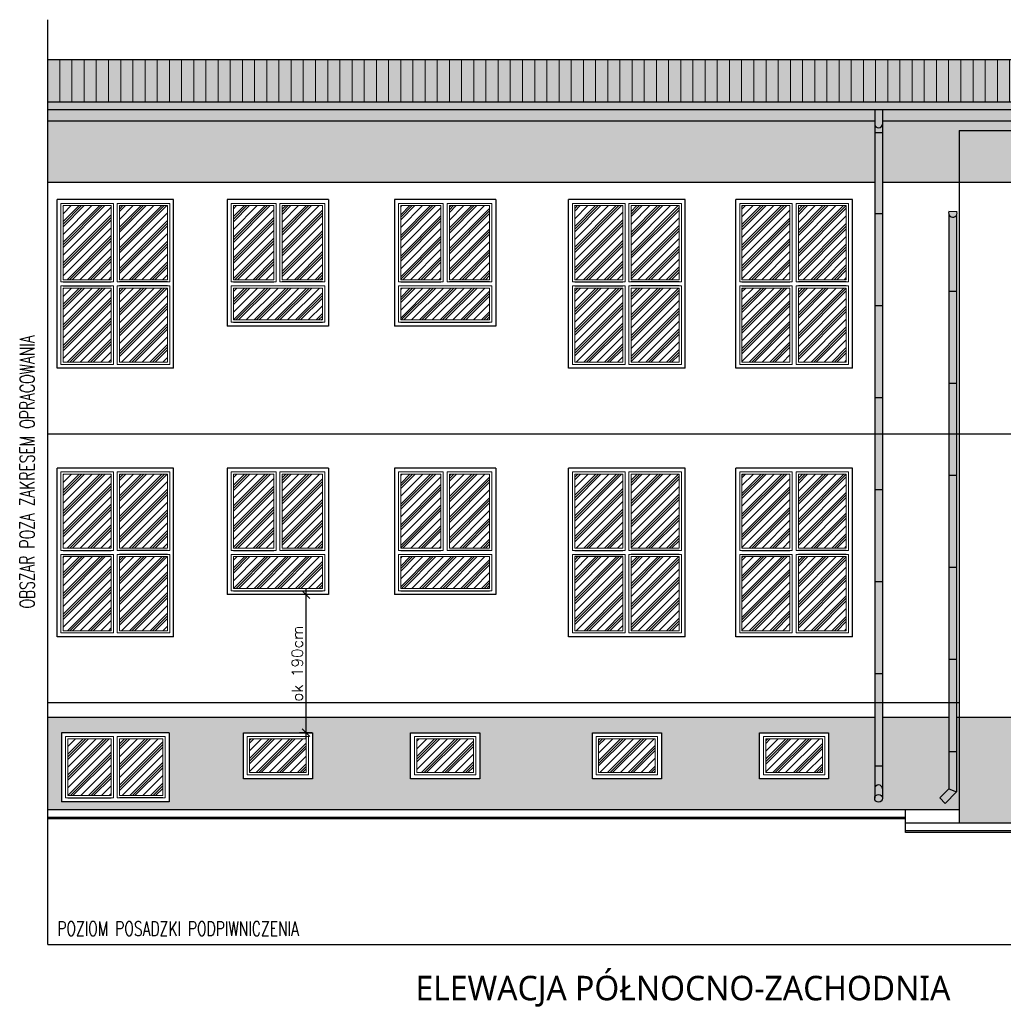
# Model space of a CAD drawing. Header units: millimetres. Extents: x 31969 to 285678, y -69766 to -1123.
# Tile 133 of 161: x 150113 to 151396, y -9949 to -8666. Entities that reach past the tile are written whole.
import ezdxf
from ezdxf.lldxf.tags import DXFTag

# ---------------------------------------------------------------- set-up
doc = ezdxf.new("R2010")
doc.units = ezdxf.units.MM
for name, color, linetype in [('a-elewacja', 1, 'Continuous'), ('a-elewacja 1', 1, 'Continuous'), ('a-elewacje', 1, 'Continuous'), ('a-izolacja 1', 3, 'Continuous'), ('a-opis 1', 3, 'Continuous'), ('a-przerywana 2', 3, 'Continuous'), ('a-szraf', 252, 'Continuous'), ('a-szraf 1', 250, 'Continuous'), ('a-wymiary', 11, 'Continuous')]:
    doc.layers.add(name, color=color, linetype=linetype)
doc.layers.add('a-elewacja 3', color=3, linetype='Continuous', lineweight=20)
doc.styles.add('MAREK', font='simplex.shx')
doc.styles.add('PRZEKRÓJ2', font='l_10646.ttf')
doc.styles.add('RS01507', font='romans.shx', dxfattribs={"width": 0.7, "height": 0.15})
tags = doc.linetypes.add('DASHED', pattern=[0.75, 0.5, -0.25]).pattern_tags.tags
tags[6:7] = [DXFTag(74, 4), DXFTag(75, 0), DXFTag(340, '0'), DXFTag(46, 1.0), DXFTag(50, 0.0), DXFTag(44, 0.0), DXFTag(45, 0.0)]
tags[4:5] = [DXFTag(74, 4), DXFTag(75, 0), DXFTag(340, '0'), DXFTag(46, 1.0), DXFTag(50, 0.0), DXFTag(44, 0.0), DXFTag(45, 0.0)]
doc.dimstyles.new('MAREK', dxfattribs={"dimscale": 0.85, "dimtxt": 17, "dimasz": 12, "dimexe": 10, "dimexo": 0.625, "dimgap": 5, "dimtad": 1, "dimdec": 1, "dimdsep": 46, "dimtxsty": 'MAREK', "dimblk1": 'ARCHTICK', "dimblk2": 'ARCHTICK', "dimsah": 1, "dimcen": 2.5, "dimdle": 10, "dimadec": 0, "dimazin": 0, "dimtfac": 1, "dimtdec": 1, "dimtmove": 1, "dimatfit": 3, "dimldrblk": 'ARCHTICK', "dimfxl": 0, "dimtolj": 1, "dimtzin": 0, "dimarcsym": 0})
pattern_1 = [(0, (2694.2084, -3226.4559), (1.190625, 2.38125), [0, -2.38125])]
pattern_2 = [(90, (5290.362, -4952.084), (-15.875, 1e-15), [])]

# ---------------------------------------------------------------- blocks, each defined once
blk = doc.blocks.new('_ARCHTICK')
at = {"color": 0, "linetype": 'ByBlock', "const_width": 0.15}
blk.add_lwpolyline([(-0.5, -0.5), (0.5, 0.5)], dxfattribs=at)
blk = doc.blocks.new('*D173')
at = {"layer": 'a-wymiary', "color": 0, "lineweight": -2, "ltscale": 100}
for p, q in [((150486.7, -9603.9), (150486.7, -9406.9)), ((150494.5, -9415.4), (150478.2, -9415.4)), ((150494.5, -9595.4), (150478.2, -9595.4))]:
    blk.add_line(p, q, dxfattribs=at)
at = {"layer": 'DEFPOINTS', "color": 0, "ltscale": 100}
for p in [(150486.7, -9415.4), (150495, -9415.4), (150495, -9595.4)]:
    blk.add_point(p, dxfattribs=at)
at = {"layer": 'a-wymiary', "color": 0, "lineweight": -2, "ltscale": 100, "xscale": 10.2, "yscale": 10.2, "zscale": 10.2}
for p, rotation in [((150486.7, -9415.4), 90), ((150486.7, -9595.4), 270)]:
    blk.add_blockref('_ARCHTICK', p, dxfattribs=dict(at, rotation=rotation))
at = {"layer": 'a-wymiary', "color": 0, "ltscale": 100, "insert": (150475.2, -9505.4), "char_height": 14.45, "attachment_point": 5, "rotation": 90, "style": 'MAREK'}
blk.add_mtext('\\A1;ok 190cm', dxfattribs=at)

msp = doc.modelspace()

# ---------------------------------------------------------------- hatches: boundary and pattern name
at = {"layer": 'a-elewacja 3', "ltscale": 100}
h = msp.add_hatch(dxfattribs=at)
h.set_pattern_fill('LINE', color=256, scale=5, angle=90)
h.set_pattern_definition(pattern_2)
h.paths.add_polyline_path([(151983.04, -8718.36), (150150.04, -8718.36), (150150.04, -8773.36), (151523.04, -8773.36), (151523.04, -8751.4), (151748.04, -8751.4), (151748.04, -8773.36), (151983.04, -8773.36)])
h = msp.add_hatch(dxfattribs=at)
h.set_pattern_fill('LINE', color=256, scale=5, angle=90)
h.set_pattern_definition(pattern_2)
h.paths.add_polyline_path([(151983.04, -8718.36), (150150.04, -8718.36), (150150.04, -8773.36), (151523.04, -8773.36), (151523.04, -8751.4), (151748.04, -8751.4), (151748.04, -8773.36), (151983.04, -8773.36)])
at = {"layer": 'a-szraf', "ltscale": 30}
h = msp.add_hatch(dxfattribs=at)
h.set_pattern_fill('DOTS', color=256, scale=1.5)
h.set_pattern_definition(pattern_1)
h.paths.add_polyline_path([(151983.04, -8718.36), (150150.04, -8718.36), (150150.04, -8773.36), (151523.04, -8773.36), (151523.04, -8751.4), (151748.04, -8751.4), (151748.04, -8773.36), (151983.04, -8773.36)])
h.paths.add_polyline_path([(151983.04, -8773.36), (151748.04, -8773.36), (151748.04, -8783.4), (151983.04, -8783.4)])
h.paths.add_polyline_path([(151983.04, -8783.4), (151748.04, -8783.4), (151748.04, -8798.4), (151983.04, -8798.4)])
h.paths.add_polyline_path([(151523.04, -8783.4), (151238.04, -8783.4), (151238.04, -8798.4), (151523.04, -8798.4)])
h.paths.add_polyline_path([(151523.04, -8773.36), (150150.04, -8773.36), (150150.04, -8783.4), (151523.04, -8783.4)])
h.paths.add_polyline_path([(151228.04, -8783.4), (150150.04, -8783.4), (150150.04, -8798.4), (151228.04, -8798.4)])
at = {"layer": 'a-szraf', "ltscale": 100}
h = msp.add_hatch(dxfattribs=at)
h.set_pattern_fill('DOTS', color=256, scale=3)
h.set_pattern_definition([(0, (2694.2084, -3226.456), (2.38125, 4.7625), [0, -4.7625])])
h.paths.add_polyline_path([(151948.04, -9575.4), (151933.04, -9575.4), (151933.04, -9713.4), (151948.04, -9713.4)])
h.paths.add_polyline_path([(151663.04, -9575.4), (151338.04, -9575.4), (151338.04, -9688.4), (151338.04, -9713.4), (151663.04, -9713.4)])
h.paths.add_polyline_path([(151324.84, -9575.4), (151238.04, -9575.4), (151238.04, -9680.9, -1), (151228.04, -9680.9), (151228.04, -9575.4), (150150.04, -9575.4), (150150.04, -9695.4), (151338.04, -9695.4), (151338.04, -9688.4), (151338.04, -9575.4), (151334.84, -9575.4), (151334.84, -9672.55), (151319.86, -9687.53), (151312.79, -9680.46), (151324.84, -9668.4)])
h.paths.add_polyline_path([(151168.04, -9655.4), (151078.04, -9655.4), (151078.04, -9595.4), (151168.04, -9595.4)], flags=16)
h.paths.add_polyline_path([(151163.04, -9650.4), (151083.04, -9650.4), (151083.04, -9600.4), (151163.04, -9600.4)], flags=0)
h.paths.add_polyline_path([(151160.04, -9647.4), (151086.04, -9647.4), (151086.04, -9603.4), (151160.04, -9603.4)], flags=0)
h.paths.add_polyline_path([(150950.04, -9655.4), (150860.04, -9655.4), (150860.04, -9595.4), (150950.04, -9595.4)], flags=16)
h.paths.add_polyline_path([(150945.04, -9650.4), (150865.04, -9650.4), (150865.04, -9600.4), (150945.04, -9600.4)], flags=0)
h.paths.add_polyline_path([(150942.04, -9647.4), (150868.04, -9647.4), (150868.04, -9603.4), (150942.04, -9603.4)], flags=0)
h.paths.add_polyline_path([(150713.04, -9655.4), (150623.04, -9655.4), (150623.04, -9595.4), (150713.04, -9595.4)], flags=16)
h.paths.add_polyline_path([(150708.04, -9650.4), (150628.04, -9650.4), (150628.04, -9600.4), (150708.04, -9600.4)], flags=0)
h.paths.add_polyline_path([(150705.04, -9647.4), (150631.04, -9647.4), (150631.04, -9603.4), (150705.04, -9603.4)], flags=0)
h.paths.add_polyline_path([(150495.04, -9655.4), (150405.04, -9655.4), (150405.04, -9595.4), (150495.04, -9595.4)], flags=16)
h.paths.add_polyline_path([(150490.04, -9650.4), (150410.04, -9650.4), (150410.04, -9600.4), (150490.04, -9600.4)], flags=0)
h.paths.add_polyline_path([(150487.04, -9647.4), (150413.04, -9647.4), (150413.04, -9603.4), (150487.04, -9603.4)], flags=0)
h.paths.add_polyline_path([(150308.04, -9685.4), (150168.04, -9685.4), (150168.04, -9595.4), (150308.04, -9595.4)], flags=16)
h.paths.add_polyline_path([(150303.04, -9680.4), (150240.54, -9680.4), (150240.54, -9600.4), (150303.04, -9600.4)], flags=0)
h.paths.add_polyline_path([(150300.04, -9677.4), (150243.54, -9677.4), (150243.54, -9603.4), (150300.04, -9603.4)], flags=0)
h.paths.add_polyline_path([(150235.54, -9680.4), (150173.04, -9680.4), (150173.04, -9600.4), (150235.54, -9600.4)], flags=0)
h.paths.add_polyline_path([(150232.54, -9677.4), (150176.04, -9677.4), (150176.04, -9603.4), (150232.54, -9603.4)], flags=0)
h.paths.add_polyline_path([(151228.04, -8798.4), (150150.04, -8798.4), (150150.04, -8878.4), (151228.04, -8878.4)])
h.paths.add_polyline_path([(151338.04, -8810.4), (151523.04, -8810.4), (151523.04, -8798.4), (151238.04, -8798.4), (151238.04, -8878.4), (151338.04, -8878.4)])
h.paths.add_polyline_path([(151933.04, -8810.4), (151338.04, -8810.4), (151338.04, -8878.4), (151933.04, -8878.4)])
h.paths.add_polyline_path([(151948.04, -8798.4), (151748.04, -8798.4), (151748.04, -8810.4), (151933.04, -8810.4), (151933.04, -8878.4), (151948.04, -8878.4)])
h.paths.add_polyline_path([(151748.04, -8751.4), (151523.04, -8751.4), (151523.04, -8810.4), (151748.04, -8810.4)])
at = {"layer": 'a-szraf', "ltscale": 30}
h = msp.add_hatch(dxfattribs=at)
h.set_pattern_fill('DOTS', color=256, scale=1.5)
h.set_pattern_definition(pattern_1)
h.paths.add_polyline_path([(151238.04, -8783.4), (151228.04, -8783.4), (151228.04, -8802.12, 1), (151238.04, -8802.12)])
h.paths.add_polyline_path([(151238.04, -8802.12, -1), (151228.04, -8802.12), (151228.04, -8813.15), (151238.04, -8813.15)])
h.paths.add_polyline_path([(151238.04, -8813.15), (151228.04, -8813.15), (151228.04, -8918.4), (151238.04, -8918.4)])
h.paths.add_polyline_path([(151238.04, -8918.4), (151228.04, -8918.4), (151228.04, -9038.4), (151238.04, -9038.4)])
h.paths.add_polyline_path([(151238.04, -9038.4), (151228.04, -9038.4), (151228.04, -9158.4), (151238.04, -9158.4)])
h.paths.add_polyline_path([(151238.04, -9206.4), (151228.04, -9206.4), (151228.04, -9278.4), (151238.04, -9278.4)])
h.paths.add_polyline_path([(151238.04, -9158.4), (151228.04, -9158.4), (151228.04, -9206.4), (151238.04, -9206.4)])
h.paths.add_polyline_path([(151238.04, -9278.4), (151228.04, -9278.4), (151228.04, -9398.4), (151238.04, -9398.4)])
h.paths.add_polyline_path([(151238.04, -9398.4), (151228.04, -9398.4), (151228.04, -9518.4), (151238.04, -9518.4)])
h.paths.add_polyline_path([(151238.04, -9680.9, 1), (151228.04, -9680.9, 1)])
h.paths.add_polyline_path([(151238.04, -9668.45, 1), (151228.04, -9668.45), (151228.04, -9680.9, -1), (151238.04, -9680.9)])
h.paths.add_polyline_path([(151238.04, -9638.4), (151228.04, -9638.4), (151228.04, -9668.45, -1), (151238.04, -9668.45)])
h.paths.add_polyline_path([(151238.04, -9556.4), (151228.04, -9556.4), (151228.04, -9638.4), (151238.04, -9638.4)])
h.paths.add_polyline_path([(151238.04, -9518.4), (151228.04, -9518.4), (151228.04, -9556.4), (151238.04, -9556.4)])
h.paths.add_polyline_path([(151334.84, -9672.55), (151324.84, -9668.4), (151312.79, -9680.46), (151319.86, -9687.53)])
h.paths.add_polyline_path([(151334.84, -9619.71), (151324.84, -9619.71), (151324.84, -9668.4), (151334.84, -9672.55)])
h.paths.add_polyline_path([(151334.84, -9556.4), (151324.84, -9556.4), (151324.84, -9619.71), (151334.84, -9619.71)])
h.paths.add_polyline_path([(151334.84, -9499.71), (151324.84, -9499.71), (151324.84, -9556.4), (151334.84, -9556.4)])
h.paths.add_polyline_path([(151334.84, -9379.71), (151324.84, -9379.71), (151324.84, -9499.71), (151334.84, -9499.71)])
h.paths.add_polyline_path([(151334.84, -9259.71), (151324.84, -9259.71), (151324.84, -9379.71), (151334.84, -9379.71)])
h.paths.add_polyline_path([(151334.84, -9206.4), (151324.84, -9206.4), (151324.84, -9259.71), (151334.84, -9259.71)])
h.paths.add_polyline_path([(151334.84, -9139.71), (151324.84, -9139.71), (151324.84, -9206.4), (151334.84, -9206.4)])
h.paths.add_polyline_path([(151334.84, -9019.71), (151324.84, -9019.71), (151324.84, -9139.71), (151334.84, -9139.71)])
h.paths.add_polyline_path([(151334.84, -8920.62, -0.6241415), (151324.84, -8920.12), (151324.84, -9019.71), (151334.84, -9019.71)])
h.paths.add_polyline_path([(151335.37, -8916.58), (151324.74, -8915.97, 1.3579427)])
h = msp.add_hatch(dxfattribs=at)
h.set_pattern_fill('DOTS', color=256, scale=1.5)
h.set_pattern_definition(pattern_1)
h.paths.add_polyline_path([(151238.04, -8783.4), (151228.04, -8783.4), (151228.04, -8802.12, 1), (151238.04, -8802.12)])
h.paths.add_polyline_path([(151238.04, -8802.12, -1), (151228.04, -8802.12), (151228.04, -8813.15), (151238.04, -8813.15)])
h.paths.add_polyline_path([(151238.04, -8813.15), (151228.04, -8813.15), (151228.04, -8918.4), (151238.04, -8918.4)])
h.paths.add_polyline_path([(151238.04, -8918.4), (151228.04, -8918.4), (151228.04, -9038.4), (151238.04, -9038.4)])
h.paths.add_polyline_path([(151238.04, -9038.4), (151228.04, -9038.4), (151228.04, -9158.4), (151238.04, -9158.4)])
h.paths.add_polyline_path([(151238.04, -9206.4), (151228.04, -9206.4), (151228.04, -9278.4), (151238.04, -9278.4)])
h.paths.add_polyline_path([(151238.04, -9158.4), (151228.04, -9158.4), (151228.04, -9206.4), (151238.04, -9206.4)])
h.paths.add_polyline_path([(151238.04, -9278.4), (151228.04, -9278.4), (151228.04, -9398.4), (151238.04, -9398.4)])
h.paths.add_polyline_path([(151238.04, -9398.4), (151228.04, -9398.4), (151228.04, -9518.4), (151238.04, -9518.4)])
h.paths.add_polyline_path([(151238.04, -9680.9, 1), (151228.04, -9680.9, 1)])
h.paths.add_polyline_path([(151238.04, -9668.45, 1), (151228.04, -9668.45), (151228.04, -9680.9, -1), (151238.04, -9680.9)])
h.paths.add_polyline_path([(151238.04, -9638.4), (151228.04, -9638.4), (151228.04, -9668.45, -1), (151238.04, -9668.45)])
h.paths.add_polyline_path([(151238.04, -9556.4), (151228.04, -9556.4), (151228.04, -9638.4), (151238.04, -9638.4)])
h.paths.add_polyline_path([(151238.04, -9518.4), (151228.04, -9518.4), (151228.04, -9556.4), (151238.04, -9556.4)])
h.paths.add_polyline_path([(151334.84, -9672.55), (151324.84, -9668.4), (151312.79, -9680.46), (151319.86, -9687.53)])
h.paths.add_polyline_path([(151334.84, -9619.71), (151324.84, -9619.71), (151324.84, -9668.4), (151334.84, -9672.55)])
h.paths.add_polyline_path([(151334.84, -9556.4), (151324.84, -9556.4), (151324.84, -9619.71), (151334.84, -9619.71)])
h.paths.add_polyline_path([(151334.84, -9499.71), (151324.84, -9499.71), (151324.84, -9556.4), (151334.84, -9556.4)])
h.paths.add_polyline_path([(151334.84, -9379.71), (151324.84, -9379.71), (151324.84, -9499.71), (151334.84, -9499.71)])
h.paths.add_polyline_path([(151334.84, -9259.71), (151324.84, -9259.71), (151324.84, -9379.71), (151334.84, -9379.71)])
h.paths.add_polyline_path([(151334.84, -9206.4), (151324.84, -9206.4), (151324.84, -9259.71), (151334.84, -9259.71)])
h.paths.add_polyline_path([(151334.84, -9139.71), (151324.84, -9139.71), (151324.84, -9206.4), (151334.84, -9206.4)])
h.paths.add_polyline_path([(151334.84, -9019.71), (151324.84, -9019.71), (151324.84, -9139.71), (151334.84, -9139.71)])
h.paths.add_polyline_path([(151334.84, -8920.62, -0.6241415), (151324.84, -8920.12), (151324.84, -9019.71), (151334.84, -9019.71)])
h.paths.add_polyline_path([(151335.37, -8916.58), (151324.74, -8915.97, 1.3579427)])
at = {"layer": 'a-szraf 1', "ltscale": 15}
h = msp.add_hatch(dxfattribs=at)
h.set_pattern_fill('PLASTI', color=256, scale=3, angle=45)
h.set_pattern_definition([(45, (2694.208, -3226.456), (-13.4703842, 13.4703842), []), (45, (2692.525, -3224.772), (-13.4703842, 13.4703842), []), (45, (2690.84, -3223.088), (-13.4703842, 13.4703842), []), (45, (2685.79, -3218.037), (-13.4703842, 13.4703842), [])])
h.paths.add_polyline_path([(151191.04, -8908.4), (151128.54, -8908.4), (151128.54, -9004.9), (151191.04, -9004.9)])
h.paths.add_polyline_path([(151191.04, -9015.9), (151128.54, -9015.9), (151128.54, -9112.4), (151191.04, -9112.4)])
h.paths.add_polyline_path([(151117.54, -9015.9), (151055.04, -9015.9), (151055.04, -9112.4), (151117.54, -9112.4)])
h.paths.add_polyline_path([(151117.54, -8908.4), (151055.04, -8908.4), (151055.04, -9004.9), (151117.54, -9004.9)])
h.paths.add_polyline_path([(150973.04, -8908.4), (150910.54, -8908.4), (150910.54, -9004.9), (150973.04, -9004.9)])
h.paths.add_polyline_path([(150973.04, -9015.9), (150910.54, -9015.9), (150910.54, -9112.4), (150973.04, -9112.4)])
h.paths.add_polyline_path([(150899.54, -9015.9), (150837.04, -9015.9), (150837.04, -9112.4), (150899.54, -9112.4)])
h.paths.add_polyline_path([(150899.54, -8908.4), (150837.04, -8908.4), (150837.04, -9004.9), (150899.54, -9004.9)])
h.paths.add_polyline_path([(150726.04, -8908.4), (150673.54, -8908.4), (150673.54, -9004.9), (150726.04, -9004.9)])
h.paths.add_polyline_path([(150662.54, -8908.4), (150610.04, -8908.4), (150610.04, -9004.9), (150662.54, -9004.9)])
h.paths.add_polyline_path([(150726.04, -9015.9), (150610.04, -9015.9), (150610.04, -9057.4), (150726.04, -9057.4)])
h.paths.add_polyline_path([(150508.04, -9015.9), (150392.04, -9015.9), (150392.04, -9057.4), (150508.04, -9057.4)])
h.paths.add_polyline_path([(150444.54, -8908.4), (150392.04, -8908.4), (150392.04, -9004.9), (150444.54, -9004.9)])
h.paths.add_polyline_path([(150508.04, -8908.4), (150455.54, -8908.4), (150455.54, -9004.9), (150508.04, -9004.9)])
h.paths.add_polyline_path([(150306.04, -8908.4), (150243.54, -8908.4), (150243.54, -9004.9), (150306.04, -9004.9)])
h.paths.add_polyline_path([(150232.54, -8908.4), (150170.04, -8908.4), (150170.04, -9004.9), (150232.54, -9004.9)])
h.paths.add_polyline_path([(150232.54, -9015.9), (150170.04, -9015.9), (150170.04, -9112.4), (150232.54, -9112.4)])
h.paths.add_polyline_path([(150306.04, -9015.9), (150243.54, -9015.9), (150243.54, -9112.4), (150306.04, -9112.4)])
h.paths.add_polyline_path([(150306.04, -9258.4), (150243.54, -9258.4), (150243.54, -9354.9), (150306.04, -9354.9)])
h.paths.add_polyline_path([(150232.54, -9258.4), (150170.04, -9258.4), (150170.04, -9354.9), (150232.54, -9354.9)])
h.paths.add_polyline_path([(150232.54, -9365.9), (150170.04, -9365.9), (150170.04, -9462.4), (150232.54, -9462.4)])
h.paths.add_polyline_path([(150306.04, -9365.9), (150243.54, -9365.9), (150243.54, -9462.4), (150306.04, -9462.4)])
h.paths.add_polyline_path([(150508.04, -9365.9), (150392.04, -9365.9), (150392.04, -9407.4), (150508.04, -9407.4)])
h.paths.add_polyline_path([(150444.54, -9258.4), (150392.04, -9258.4), (150392.04, -9354.9), (150444.54, -9354.9)])
h.paths.add_polyline_path([(150508.04, -9258.4), (150455.54, -9258.4), (150455.54, -9354.9), (150508.04, -9354.9)])
h.paths.add_polyline_path([(150662.54, -9258.4), (150610.04, -9258.4), (150610.04, -9354.9), (150662.54, -9354.9)])
h.paths.add_polyline_path([(150726.04, -9258.4), (150673.54, -9258.4), (150673.54, -9354.9), (150726.04, -9354.9)])
h.paths.add_polyline_path([(150726.04, -9365.9), (150610.04, -9365.9), (150610.04, -9407.4), (150726.04, -9407.4)])
h.paths.add_polyline_path([(150973.04, -9365.9), (150910.54, -9365.9), (150910.54, -9462.4), (150973.04, -9462.4)])
h.paths.add_polyline_path([(150899.54, -9365.9), (150837.04, -9365.9), (150837.04, -9462.4), (150899.54, -9462.4)])
h.paths.add_polyline_path([(150899.54, -9258.4), (150837.04, -9258.4), (150837.04, -9354.9), (150899.54, -9354.9)])
h.paths.add_polyline_path([(150973.04, -9258.4), (150910.54, -9258.4), (150910.54, -9354.9), (150973.04, -9354.9)])
h.paths.add_polyline_path([(151117.54, -9258.4), (151055.04, -9258.4), (151055.04, -9354.9), (151117.54, -9354.9)])
h.paths.add_polyline_path([(151191.04, -9258.4), (151128.54, -9258.4), (151128.54, -9354.9), (151191.04, -9354.9)])
h.paths.add_polyline_path([(151191.04, -9365.9), (151128.54, -9365.9), (151128.54, -9462.4), (151191.04, -9462.4)])
h.paths.add_polyline_path([(151117.54, -9365.9), (151055.04, -9365.9), (151055.04, -9462.4), (151117.54, -9462.4)])
h.paths.add_polyline_path([(151160.04, -9603.4), (151086.04, -9603.4), (151086.04, -9647.4), (151160.04, -9647.4)])
h.paths.add_polyline_path([(150942.04, -9603.4), (150868.04, -9603.4), (150868.04, -9647.4), (150942.04, -9647.4)])
h.paths.add_polyline_path([(150705.04, -9603.4), (150631.04, -9603.4), (150631.04, -9647.4), (150705.04, -9647.4)])
h.paths.add_polyline_path([(150487.04, -9603.4), (150413.04, -9603.4), (150413.04, -9647.4), (150487.04, -9647.4)])
h.paths.add_polyline_path([(150300.04, -9603.4), (150243.54, -9603.4), (150243.54, -9677.4), (150300.04, -9677.4)])
h.paths.add_polyline_path([(150232.54, -9603.4), (150176.04, -9603.4), (150176.04, -9677.4), (150232.54, -9677.4)])

# ---------------------------------------------------------------- linework, layer by layer
at = {"layer": 'a-elewacja'}
for p, q in [((151228.04, -8783.4), (151228.04, -9680.9)), ((151238.04, -8783.4), (151238.04, -9680.9)), ((151228.04, -8813.15), (151238.04, -8813.15)), ((151228.04, -8918.4), (151238.04, -8918.4)), ((151324.84, -8920.12), (151324.84, -9668.4)), ((151334.84, -8920.62), (151334.84, -9672.55)), ((151324.84, -9019.71), (151334.84, -9019.71)), ((151228.04, -9038.4), (151238.04, -9038.4)), ((151324.84, -9139.71), (151334.84, -9139.71)), ((151228.04, -9158.4), (151238.04, -9158.4)), ((151324.84, -9259.71), (151334.84, -9259.71)), ((151228.04, -9278.4), (151238.04, -9278.4)), ((151324.84, -9379.71), (151334.84, -9379.71)), ((151228.04, -9398.4), (151238.04, -9398.4)), ((151324.84, -9499.71), (151334.84, -9499.71)), ((151228.04, -9518.4), (151238.04, -9518.4)), ((151324.84, -9619.71), (151334.84, -9619.71)), ((151228.04, -9638.4), (151238.04, -9638.4)), ((151324.84, -9668.4), (151312.79, -9680.46)), ((151334.84, -9672.55), (151319.86, -9687.53)), ((151324.84, -9668.4), (151334.84, -9672.55)), ((151312.79, -9680.46), (151319.86, -9687.53))]:
    msp.add_line(p, q, dxfattribs=at)
msp.add_circle((151233.04, -9680.9), 5, dxfattribs=at)
for centre, start, end in [((151233.04, -8802.12), 180, 0), ((151233.04, -9668.45), 0, 180)]:
    msp.add_arc(centre, 5, start, end, dxfattribs=at)
at = {"layer": 'a-elewacja 1', "linetype": 'DASHED', "ltscale": 40}
for q in [(150150.04, -8665.99), (151948.04, -9871.4)]:
    msp.add_line((150150.04, -9871.4), q, dxfattribs=at)
at = {"layer": 'a-elewacja 1', "ltscale": 100}
for p, q in [((151983.04, -8718.36), (150150.04, -8718.36)), ((151523.04, -8773.36), (150150.04, -8773.36)), ((151523.04, -8783.4), (150150.04, -8783.4)), ((151228.04, -8798.4), (150150.04, -8798.4)), ((151523.04, -8798.4), (151238.04, -8798.4)), ((151338.04, -8810.4), (151338.04, -9688.4)), ((151338.04, -8810.4), (151933.04, -8810.4)), ((151228.04, -8878.4), (150150.04, -8878.4)), ((151948.04, -8878.4), (151238.04, -8878.4)), ((150516.04, -8900.4), (150384.04, -8900.4)), ((150384.04, -8900.4), (150384.04, -9065.4)), ((150516.04, -8900.4), (150516.04, -9065.4)), ((150734.04, -8900.4), (150602.04, -8900.4)), ((150602.04, -8900.4), (150602.04, -9065.4)), ((150734.04, -8900.4), (150734.04, -9065.4)), ((151335.37, -8916.58), (151324.74, -8915.97)), ((150516.04, -9065.4), (150384.04, -9065.4)), ((150734.04, -9065.4), (150602.04, -9065.4)), ((150516.04, -9250.4), (150384.04, -9250.4)), ((150384.04, -9250.4), (150384.04, -9415.4)), ((150516.04, -9250.4), (150516.04, -9415.4)), ((150734.04, -9250.4), (150602.04, -9250.4)), ((150602.04, -9250.4), (150602.04, -9415.4)), ((150734.04, -9250.4), (150734.04, -9415.4)), ((150516.04, -9415.4), (150384.04, -9415.4)), ((150734.04, -9415.4), (150602.04, -9415.4)), ((151228.04, -9575.4), (150150.04, -9575.4)), ((151324.84, -9575.4), (151238.04, -9575.4)), ((151663.04, -9575.4), (151334.84, -9575.4)), ((150308.04, -9595.4), (150168.04, -9595.4)), ((150168.04, -9595.4), (150168.04, -9685.4)), ((150308.04, -9595.4), (150308.04, -9685.4)), ((150308.04, -9685.4), (150168.04, -9685.4)), ((151338.04, -9688.4), (151338.04, -9713.4)), ((150150.04, -9695.4), (151338.04, -9695.4)), ((151268.04, -9725.4), (151268.04, -9695.4)), ((150150.04, -9705.4), (151268.04, -9705.4)), ((150150.04, -9707.4), (151268.04, -9707.4)), ((151268.04, -9713.4), (151268.04, -9713.4)), ((151933.04, -9713.4), (151268.04, -9713.4)), ((151962.65, -9723.4), (151268.04, -9723.4)), ((151962.65, -9725.4), (151268.04, -9725.4))]:
    msp.add_line(p, q, dxfattribs=at)
msp.add_arc((151329.96, -8917.93), 5.57, 159.44046, 13.96753, dxfattribs=at)
at = {"layer": 'a-elewacja 3'}
for p, q in [((150170.04, -9004.9), (150170.04, -8908.4)), ((150170.04, -8908.4), (150232.54, -8908.4)), ((150232.54, -8908.4), (150232.54, -9004.9)), ((150243.54, -8908.4), (150306.04, -8908.4)), ((150243.54, -9004.9), (150243.54, -8908.4)), ((150306.04, -8908.4), (150306.04, -9004.9)), ((150392.04, -9004.9), (150392.04, -8908.4)), ((150392.04, -8908.4), (150444.54, -8908.4)), ((150444.54, -8908.4), (150444.54, -9004.9)), ((150455.54, -8908.4), (150508.04, -8908.4)), ((150455.54, -9004.9), (150455.54, -8908.4)), ((150508.04, -8908.4), (150508.04, -9004.9)), ((150610.04, -9004.9), (150610.04, -8908.4)), ((150610.04, -8908.4), (150662.54, -8908.4)), ((150662.54, -8908.4), (150662.54, -9004.9)), ((150673.54, -8908.4), (150726.04, -8908.4)), ((150673.54, -9004.9), (150673.54, -8908.4)), ((150726.04, -8908.4), (150726.04, -9004.9)), ((150837.04, -9004.9), (150837.04, -8908.4)), ((150837.04, -8908.4), (150899.54, -8908.4)), ((150899.54, -8908.4), (150899.54, -9004.9)), ((150910.54, -8908.4), (150973.04, -8908.4)), ((150910.54, -9004.9), (150910.54, -8908.4)), ((150973.04, -8908.4), (150973.04, -9004.9)), ((151055.04, -9004.9), (151055.04, -8908.4)), ((151055.04, -8908.4), (151117.54, -8908.4)), ((151117.54, -8908.4), (151117.54, -9004.9)), ((151128.54, -8908.4), (151191.04, -8908.4)), ((151128.54, -9004.9), (151128.54, -8908.4)), ((151191.04, -8908.4), (151191.04, -9004.9)), ((150232.54, -9004.9), (150170.04, -9004.9)), ((150306.04, -9004.9), (150243.54, -9004.9)), ((150444.54, -9004.9), (150392.04, -9004.9)), ((150508.04, -9004.9), (150455.54, -9004.9)), ((150662.54, -9004.9), (150610.04, -9004.9)), ((150726.04, -9004.9), (150673.54, -9004.9)), ((150899.54, -9004.9), (150837.04, -9004.9)), ((150973.04, -9004.9), (150910.54, -9004.9)), ((151117.54, -9004.9), (151055.04, -9004.9)), ((151191.04, -9004.9), (151128.54, -9004.9)), ((150232.54, -9015.9), (150170.04, -9015.9)), ((150170.04, -9015.9), (150170.04, -9112.4)), ((150232.54, -9112.4), (150232.54, -9015.9)), ((150306.04, -9015.9), (150243.54, -9015.9)), ((150243.54, -9015.9), (150243.54, -9112.4)), ((150306.04, -9112.4), (150306.04, -9015.9)), ((150392.04, -9057.4), (150392.04, -9015.9)), ((150392.04, -9015.9), (150508.04, -9015.9)), ((150508.04, -9015.9), (150508.04, -9057.4)), ((150610.04, -9057.4), (150610.04, -9015.9)), ((150610.04, -9015.9), (150726.04, -9015.9)), ((150726.04, -9015.9), (150726.04, -9057.4)), ((150899.54, -9015.9), (150837.04, -9015.9)), ((150837.04, -9015.9), (150837.04, -9112.4)), ((150899.54, -9112.4), (150899.54, -9015.9)), ((150973.04, -9015.9), (150910.54, -9015.9)), ((150910.54, -9015.9), (150910.54, -9112.4)), ((150973.04, -9112.4), (150973.04, -9015.9)), ((151117.54, -9015.9), (151055.04, -9015.9)), ((151055.04, -9015.9), (151055.04, -9112.4)), ((151117.54, -9112.4), (151117.54, -9015.9)), ((151191.04, -9015.9), (151128.54, -9015.9)), ((151128.54, -9015.9), (151128.54, -9112.4)), ((151191.04, -9112.4), (151191.04, -9015.9)), ((150508.04, -9057.4), (150392.04, -9057.4)), ((150726.04, -9057.4), (150610.04, -9057.4)), ((150170.04, -9112.4), (150232.54, -9112.4)), ((150243.54, -9112.4), (150306.04, -9112.4)), ((150837.04, -9112.4), (150899.54, -9112.4)), ((150910.54, -9112.4), (150973.04, -9112.4)), ((151055.04, -9112.4), (151117.54, -9112.4)), ((151128.54, -9112.4), (151191.04, -9112.4)), ((150170.04, -9354.9), (150170.04, -9258.4)), ((150170.04, -9258.4), (150232.54, -9258.4)), ((150232.54, -9258.4), (150232.54, -9354.9)), ((150243.54, -9258.4), (150306.04, -9258.4)), ((150243.54, -9354.9), (150243.54, -9258.4)), ((150306.04, -9258.4), (150306.04, -9354.9)), ((150392.04, -9354.9), (150392.04, -9258.4)), ((150392.04, -9258.4), (150444.54, -9258.4)), ((150444.54, -9258.4), (150444.54, -9354.9)), ((150455.54, -9258.4), (150508.04, -9258.4)), ((150455.54, -9354.9), (150455.54, -9258.4)), ((150508.04, -9258.4), (150508.04, -9354.9)), ((150610.04, -9354.9), (150610.04, -9258.4)), ((150610.04, -9258.4), (150662.54, -9258.4)), ((150662.54, -9258.4), (150662.54, -9354.9)), ((150673.54, -9258.4), (150726.04, -9258.4)), ((150673.54, -9354.9), (150673.54, -9258.4)), ((150726.04, -9258.4), (150726.04, -9354.9)), ((150837.04, -9354.9), (150837.04, -9258.4)), ((150837.04, -9258.4), (150899.54, -9258.4)), ((150899.54, -9258.4), (150899.54, -9354.9)), ((150910.54, -9258.4), (150973.04, -9258.4)), ((150910.54, -9354.9), (150910.54, -9258.4)), ((150973.04, -9258.4), (150973.04, -9354.9)), ((151055.04, -9354.9), (151055.04, -9258.4)), ((151055.04, -9258.4), (151117.54, -9258.4)), ((151117.54, -9258.4), (151117.54, -9354.9)), ((151128.54, -9258.4), (151191.04, -9258.4)), ((151128.54, -9354.9), (151128.54, -9258.4)), ((151191.04, -9258.4), (151191.04, -9354.9)), ((150232.54, -9354.9), (150170.04, -9354.9)), ((150306.04, -9354.9), (150243.54, -9354.9)), ((150444.54, -9354.9), (150392.04, -9354.9)), ((150508.04, -9354.9), (150455.54, -9354.9)), ((150662.54, -9354.9), (150610.04, -9354.9)), ((150726.04, -9354.9), (150673.54, -9354.9)), ((150899.54, -9354.9), (150837.04, -9354.9)), ((150973.04, -9354.9), (150910.54, -9354.9)), ((151117.54, -9354.9), (151055.04, -9354.9)), ((151191.04, -9354.9), (151128.54, -9354.9)), ((150232.54, -9365.9), (150170.04, -9365.9)), ((150170.04, -9365.9), (150170.04, -9462.4)), ((150232.54, -9462.4), (150232.54, -9365.9)), ((150306.04, -9365.9), (150243.54, -9365.9)), ((150243.54, -9365.9), (150243.54, -9462.4)), ((150306.04, -9462.4), (150306.04, -9365.9)), ((150392.04, -9407.4), (150392.04, -9365.9)), ((150392.04, -9365.9), (150508.04, -9365.9)), ((150508.04, -9365.9), (150508.04, -9407.4)), ((150610.04, -9407.4), (150610.04, -9365.9)), ((150610.04, -9365.9), (150726.04, -9365.9)), ((150726.04, -9365.9), (150726.04, -9407.4)), ((150899.54, -9365.9), (150837.04, -9365.9)), ((150837.04, -9365.9), (150837.04, -9462.4)), ((150899.54, -9462.4), (150899.54, -9365.9)), ((150973.04, -9365.9), (150910.54, -9365.9)), ((150910.54, -9365.9), (150910.54, -9462.4)), ((150973.04, -9462.4), (150973.04, -9365.9)), ((151117.54, -9365.9), (151055.04, -9365.9)), ((151055.04, -9365.9), (151055.04, -9462.4)), ((151117.54, -9462.4), (151117.54, -9365.9)), ((151191.04, -9365.9), (151128.54, -9365.9)), ((151128.54, -9365.9), (151128.54, -9462.4)), ((151191.04, -9462.4), (151191.04, -9365.9)), ((150508.04, -9407.4), (150392.04, -9407.4)), ((150726.04, -9407.4), (150610.04, -9407.4)), ((150170.04, -9462.4), (150232.54, -9462.4)), ((150243.54, -9462.4), (150306.04, -9462.4)), ((150837.04, -9462.4), (150899.54, -9462.4)), ((150910.54, -9462.4), (150973.04, -9462.4)), ((151055.04, -9462.4), (151117.54, -9462.4)), ((151128.54, -9462.4), (151191.04, -9462.4)), ((150176.04, -9677.4), (150176.04, -9603.4)), ((150176.04, -9603.4), (150232.54, -9603.4)), ((150232.54, -9603.4), (150232.54, -9677.4)), ((150243.54, -9603.4), (150300.04, -9603.4)), ((150243.54, -9677.4), (150243.54, -9603.4)), ((150300.04, -9603.4), (150300.04, -9677.4)), ((150410.04, -9650.4), (150410.04, -9600.4)), ((150410.04, -9600.4), (150490.04, -9600.4)), ((150413.04, -9647.4), (150413.04, -9603.4)), ((150413.04, -9603.4), (150487.04, -9603.4)), ((150487.04, -9647.4), (150487.04, -9603.4)), ((150490.04, -9650.4), (150490.04, -9600.4)), ((150628.04, -9650.4), (150628.04, -9600.4)), ((150628.04, -9600.4), (150708.04, -9600.4)), ((150631.04, -9647.4), (150631.04, -9603.4)), ((150631.04, -9603.4), (150705.04, -9603.4)), ((150705.04, -9647.4), (150705.04, -9603.4)), ((150708.04, -9650.4), (150708.04, -9600.4)), ((150865.04, -9650.4), (150865.04, -9600.4)), ((150865.04, -9600.4), (150945.04, -9600.4)), ((150868.04, -9647.4), (150868.04, -9603.4)), ((150868.04, -9603.4), (150942.04, -9603.4)), ((150942.04, -9647.4), (150942.04, -9603.4)), ((150945.04, -9650.4), (150945.04, -9600.4)), ((151083.04, -9650.4), (151083.04, -9600.4)), ((151083.04, -9600.4), (151163.04, -9600.4)), ((151086.04, -9647.4), (151086.04, -9603.4)), ((151086.04, -9603.4), (151160.04, -9603.4)), ((151160.04, -9647.4), (151160.04, -9603.4)), ((151163.04, -9650.4), (151163.04, -9600.4)), ((150410.04, -9650.4), (150490.04, -9650.4)), ((150413.04, -9647.4), (150487.04, -9647.4)), ((150628.04, -9650.4), (150708.04, -9650.4)), ((150631.04, -9647.4), (150705.04, -9647.4)), ((150865.04, -9650.4), (150945.04, -9650.4)), ((150868.04, -9647.4), (150942.04, -9647.4)), ((151083.04, -9650.4), (151163.04, -9650.4)), ((151086.04, -9647.4), (151160.04, -9647.4)), ((150232.54, -9677.4), (150176.04, -9677.4)), ((150300.04, -9677.4), (150243.54, -9677.4))]:
    msp.add_line(p, q, dxfattribs=at)
for points in [[(150235.54, -8905.4), (150235.54, -9007.9), (150167.04, -9007.9), (150167.04, -8905.4), (150235.54, -8905.4)], [(150240.54, -8905.4), (150309.04, -8905.4), (150309.04, -9007.9), (150240.54, -9007.9), (150240.54, -8905.4)], [(150447.54, -8905.4), (150447.54, -9007.9), (150389.04, -9007.9), (150389.04, -8905.4), (150447.54, -8905.4)], [(150452.54, -8905.4), (150511.04, -8905.4), (150511.04, -9007.9), (150452.54, -9007.9), (150452.54, -8905.4)], [(150665.54, -8905.4), (150665.54, -9007.9), (150607.04, -9007.9), (150607.04, -8905.4), (150665.54, -8905.4)], [(150670.54, -8905.4), (150729.04, -8905.4), (150729.04, -9007.9), (150670.54, -9007.9), (150670.54, -8905.4)], [(150902.54, -8905.4), (150902.54, -9007.9), (150834.04, -9007.9), (150834.04, -8905.4), (150902.54, -8905.4)], [(150907.54, -8905.4), (150976.04, -8905.4), (150976.04, -9007.9), (150907.54, -9007.9), (150907.54, -8905.4)], [(151120.54, -8905.4), (151120.54, -9007.9), (151052.04, -9007.9), (151052.04, -8905.4), (151120.54, -8905.4)], [(151125.54, -8905.4), (151194.04, -8905.4), (151194.04, -9007.9), (151125.54, -9007.9), (151125.54, -8905.4)], [(150235.54, -9115.4), (150235.54, -9012.9), (150167.04, -9012.9), (150167.04, -9115.4), (150235.54, -9115.4)], [(150240.54, -9115.4), (150309.04, -9115.4), (150309.04, -9012.9), (150240.54, -9012.9), (150240.54, -9115.4)], [(150511.04, -9012.9), (150511.04, -9060.4), (150389.04, -9060.4), (150389.04, -9012.9), (150511.04, -9012.9)], [(150729.04, -9012.9), (150729.04, -9060.4), (150607.04, -9060.4), (150607.04, -9012.9), (150729.04, -9012.9)], [(150902.54, -9115.4), (150902.54, -9012.9), (150834.04, -9012.9), (150834.04, -9115.4), (150902.54, -9115.4)], [(150907.54, -9115.4), (150976.04, -9115.4), (150976.04, -9012.9), (150907.54, -9012.9), (150907.54, -9115.4)], [(151120.54, -9115.4), (151120.54, -9012.9), (151052.04, -9012.9), (151052.04, -9115.4), (151120.54, -9115.4)], [(151125.54, -9115.4), (151194.04, -9115.4), (151194.04, -9012.9), (151125.54, -9012.9), (151125.54, -9115.4)], [(150235.54, -9255.4), (150235.54, -9357.9), (150167.04, -9357.9), (150167.04, -9255.4), (150235.54, -9255.4)], [(150240.54, -9255.4), (150309.04, -9255.4), (150309.04, -9357.9), (150240.54, -9357.9), (150240.54, -9255.4)], [(150447.54, -9255.4), (150447.54, -9357.9), (150389.04, -9357.9), (150389.04, -9255.4), (150447.54, -9255.4)], [(150452.54, -9255.4), (150511.04, -9255.4), (150511.04, -9357.9), (150452.54, -9357.9), (150452.54, -9255.4)], [(150665.54, -9255.4), (150665.54, -9357.9), (150607.04, -9357.9), (150607.04, -9255.4), (150665.54, -9255.4)], [(150670.54, -9255.4), (150729.04, -9255.4), (150729.04, -9357.9), (150670.54, -9357.9), (150670.54, -9255.4)], [(150902.54, -9255.4), (150902.54, -9357.9), (150834.04, -9357.9), (150834.04, -9255.4), (150902.54, -9255.4)], [(150907.54, -9255.4), (150976.04, -9255.4), (150976.04, -9357.9), (150907.54, -9357.9), (150907.54, -9255.4)], [(151120.54, -9255.4), (151120.54, -9357.9), (151052.04, -9357.9), (151052.04, -9255.4), (151120.54, -9255.4)], [(151125.54, -9255.4), (151194.04, -9255.4), (151194.04, -9357.9), (151125.54, -9357.9), (151125.54, -9255.4)], [(150235.54, -9465.4), (150235.54, -9362.9), (150167.04, -9362.9), (150167.04, -9465.4), (150235.54, -9465.4)], [(150240.54, -9465.4), (150309.04, -9465.4), (150309.04, -9362.9), (150240.54, -9362.9), (150240.54, -9465.4)], [(150511.04, -9362.9), (150511.04, -9410.4), (150389.04, -9410.4), (150389.04, -9362.9), (150511.04, -9362.9)], [(150729.04, -9362.9), (150729.04, -9410.4), (150607.04, -9410.4), (150607.04, -9362.9), (150729.04, -9362.9)], [(150902.54, -9465.4), (150902.54, -9362.9), (150834.04, -9362.9), (150834.04, -9465.4), (150902.54, -9465.4)], [(150907.54, -9465.4), (150976.04, -9465.4), (150976.04, -9362.9), (150907.54, -9362.9), (150907.54, -9465.4)], [(151120.54, -9465.4), (151120.54, -9362.9), (151052.04, -9362.9), (151052.04, -9465.4), (151120.54, -9465.4)], [(151125.54, -9465.4), (151194.04, -9465.4), (151194.04, -9362.9), (151125.54, -9362.9), (151125.54, -9465.4)], [(150235.54, -9600.4), (150235.54, -9680.4), (150173.04, -9680.4), (150173.04, -9600.4), (150235.54, -9600.4)], [(150240.54, -9600.4), (150303.04, -9600.4), (150303.04, -9680.4), (150240.54, -9680.4), (150240.54, -9600.4)]]:
    msp.add_lwpolyline(points, dxfattribs=at)
at = {"layer": 'a-elewacje'}
for p, q in [((150314.04, -8900.4), (150162.04, -8900.4)), ((150162.04, -9120.4), (150162.04, -8900.4)), ((150314.04, -9120.4), (150314.04, -8900.4)), ((150981.04, -8900.4), (150829.04, -8900.4)), ((150829.04, -9120.4), (150829.04, -8900.4)), ((150981.04, -9120.4), (150981.04, -8900.4)), ((151199.04, -8900.4), (151047.04, -8900.4)), ((151047.04, -9120.4), (151047.04, -8900.4)), ((151199.04, -9120.4), (151199.04, -8900.4)), ((150314.04, -9120.4), (150162.04, -9120.4)), ((150981.04, -9120.4), (150829.04, -9120.4)), ((151199.04, -9120.4), (151047.04, -9120.4)), ((150314.04, -9250.4), (150162.04, -9250.4)), ((150162.04, -9470.4), (150162.04, -9250.4)), ((150314.04, -9470.4), (150314.04, -9250.4)), ((150981.04, -9250.4), (150829.04, -9250.4)), ((150829.04, -9470.4), (150829.04, -9250.4)), ((150981.04, -9470.4), (150981.04, -9250.4)), ((151199.04, -9250.4), (151047.04, -9250.4)), ((151047.04, -9470.4), (151047.04, -9250.4)), ((151199.04, -9470.4), (151199.04, -9250.4)), ((150314.04, -9470.4), (150162.04, -9470.4)), ((150981.04, -9470.4), (150829.04, -9470.4)), ((151199.04, -9470.4), (151047.04, -9470.4))]:
    msp.add_line(p, q, dxfattribs=at)
for points in [[(150405.04, -9595.4), (150495.04, -9595.4), (150495.04, -9655.4), (150405.04, -9655.4)], [(150623.04, -9595.4), (150713.04, -9595.4), (150713.04, -9655.4), (150623.04, -9655.4)], [(150860.04, -9595.4), (150950.04, -9595.4), (150950.04, -9655.4), (150860.04, -9655.4)], [(151078.04, -9595.4), (151168.04, -9595.4), (151168.04, -9655.4), (151078.04, -9655.4)]]:
    msp.add_lwpolyline(points, close=True, dxfattribs=at)
at = {"layer": 'a-izolacja 1'}
for p, q in [((150170.04, -9007.9), (150232.54, -9007.9)), ((150306.04, -9007.9), (150243.54, -9007.9)), ((150392.04, -9007.9), (150444.54, -9007.9)), ((150508.04, -9007.9), (150455.54, -9007.9)), ((150610.04, -9007.9), (150662.54, -9007.9)), ((150726.04, -9007.9), (150673.54, -9007.9)), ((150837.04, -9007.9), (150899.54, -9007.9)), ((150973.04, -9007.9), (150910.54, -9007.9)), ((151055.04, -9007.9), (151117.54, -9007.9)), ((151191.04, -9007.9), (151128.54, -9007.9)), ((150170.04, -9012.9), (150232.54, -9012.9)), ((150306.04, -9012.9), (150243.54, -9012.9)), ((150837.04, -9012.9), (150899.54, -9012.9)), ((150973.04, -9012.9), (150910.54, -9012.9)), ((151055.04, -9012.9), (151117.54, -9012.9)), ((151191.04, -9012.9), (151128.54, -9012.9)), ((150392.04, -9060.4), (150508.04, -9060.4)), ((150610.04, -9060.4), (150726.04, -9060.4)), ((150170.04, -9357.9), (150232.54, -9357.9)), ((150170.04, -9362.9), (150232.54, -9362.9)), ((150306.04, -9357.9), (150243.54, -9357.9)), ((150306.04, -9362.9), (150243.54, -9362.9)), ((150392.04, -9357.9), (150444.54, -9357.9)), ((150508.04, -9357.9), (150455.54, -9357.9)), ((150610.04, -9357.9), (150662.54, -9357.9)), ((150726.04, -9357.9), (150673.54, -9357.9)), ((150837.04, -9357.9), (150899.54, -9357.9)), ((150837.04, -9362.9), (150899.54, -9362.9)), ((150973.04, -9357.9), (150910.54, -9357.9)), ((150973.04, -9362.9), (150910.54, -9362.9)), ((151055.04, -9357.9), (151117.54, -9357.9)), ((151055.04, -9362.9), (151117.54, -9362.9)), ((151191.04, -9357.9), (151128.54, -9357.9)), ((151191.04, -9362.9), (151128.54, -9362.9)), ((150392.04, -9410.4), (150508.04, -9410.4)), ((150610.04, -9410.4), (150726.04, -9410.4)), ((150176.04, -9680.4), (150232.54, -9680.4)), ((150300.04, -9680.4), (150243.54, -9680.4))]:
    msp.add_line(p, q, dxfattribs=at)
at = {"layer": 'a-przerywana 2', "linetype": 'DASHED', "lineweight": 25, "ltscale": 50}
for p, q in [((151933.04, -9206.4), (150150.04, -9206.4)), ((151338.04, -9556.4), (150150.04, -9556.4))]:
    msp.add_line(p, q, dxfattribs=at)

# ---------------------------------------------------------------- texts
at = {"layer": 'a-opis 1', "ltscale": 40, "style": 'RS01507', "width": 0.7}
msp.add_text('OBSZAR POZA ZAKRESEM OPRACOWANIA', height=18.9125, rotation=90, dxfattribs=at).set_placement((150132.58, -9433.47))
msp.add_text('POZIOM POSADZKI PODPIWNICZENIA', height=18.9125, dxfattribs=at).set_placement((150162.36, -9860.18))
at = {"layer": 'a-opis 1', "ltscale": 0.5, "style": 'PRZEKRÓJ2'}
msp.add_text('ELEWACJA PÓŁNOCNO-ZACHODNIA', height=31.9008, dxfattribs=at).set_placement((150629.29, -9944.18))

# ---------------------------------------------------------------- dimensions: what is measured, and where the dimension line sits
at = {"layer": 'a-wymiary', "ltscale": 100}
dim = msp.add_linear_dim(base=(150486.68, -9415.4), p1=(150495.04, -9595.4), p2=(150495.04, -9415.4), angle=90, text='ok 190cm', dimstyle='MAREK', dxfattribs=at)
dim.commit()
dim.dimension.update_dxf_attribs({"geometry": '*D173', "text_midpoint": (150475.2, -9505.4)})

doc.saveas('drawing.dxf')
